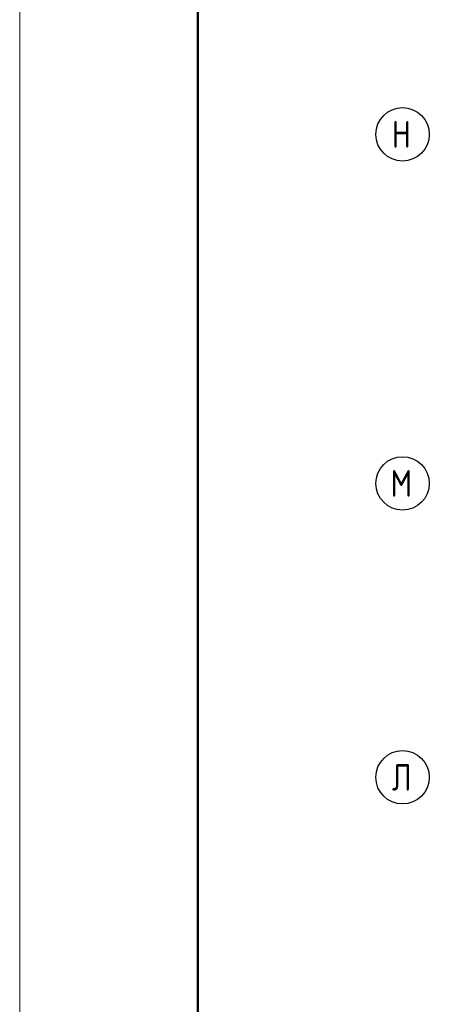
# Model space of a CAD drawing. Header units: millimetres. Extents: x 40580 to 1930067, y -240640 to 81020.
# Tile 205 of 246: x 671499 to 676099, y -203890 to -192833. Entities that reach past the tile are written whole.
import ezdxf

# ---------------------------------------------------------------- set-up
doc = ezdxf.new("R2010")
doc.units = ezdxf.units.MM
doc.linetypes.add('CENTER', pattern=[2, 1.25, -0.25, 0.25, -0.25])
doc.layers.add('Standard', color=7, linetype='Continuous', lineweight=25)
doc.layers.add('ОСИ', color=7, linetype='CENTER', lineweight=15)
doc.styles.add('ISOCPEUR', font='isocpeur.ttf')

msp = doc.modelspace()

# ---------------------------------------------------------------- linework, layer by layer
at = {"layer": 'Standard', "color": 7, "linetype": 'Continuous', "lineweight": 13, "transparency": 33554687}
msp.add_lwpolyline([(671499.3, -240370.4), (713499.3, -240370.4), (713499.3, -180970.4), (671499.3, -180970.4), (671499.3, -240370.4)], close=True, dxfattribs=at)
at = {"layer": 'Standard', "color": 7, "linetype": 'Continuous', "lineweight": 50, "transparency": 33554687}
msp.add_lwpolyline([(673499.3, -181470.4), (712999.3, -181470.4), (712999.3, -239870.4), (673499.3, -239870.4), (673499.3, -181470.4)], close=True, dxfattribs=at)
at = {"layer": 'ОСИ', "color": 7, "linetype": 'Continuous', "lineweight": -3, "transparency": 33554687}
for centre in [(675799.3, -194120.4), (675799.3, -198040.4), (675799.3, -201340.4)]:
    msp.add_circle(centre, 300, dxfattribs=at)

# ---------------------------------------------------------------- texts
at = {"layer": 'ОСИ', "color": 7, "linetype": 'Continuous', "lineweight": 25, "transparency": 33554687, "char_height": 300, "attachment_point": 7, "style": 'ISOCPEUR'}
for s, insert, width in [('\\W0.80;Н', (675679.3, -194270.4), 359.83), ('\\W0.82;М', (675664.3, -198190.4), 392.649), ('\\W0.80;Л', (675679.3, -201490.4), 359.83)]:
    msp.add_mtext(s, dxfattribs=dict(at, insert=insert, width=width))

doc.saveas('drawing.dxf')
